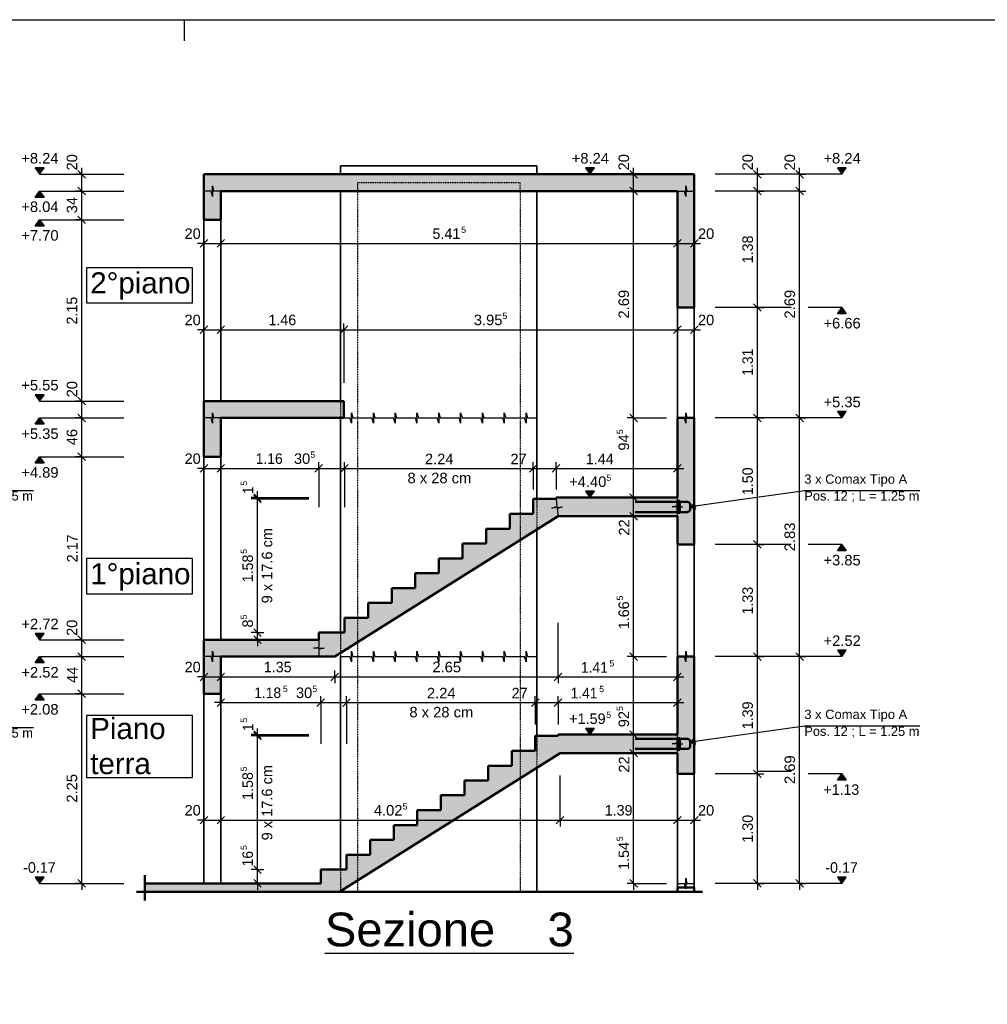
# Model space of a CAD drawing. Header units: centimetres. Extents: x 0 to 47094, y -23396 to 0.
# Tile 6 of 7: x 24093 to 35593, y -11698 to 0. Entities that reach past the tile are written whole.
import ezdxf

# ---------------------------------------------------------------- set-up
doc = ezdxf.new("R2010")
doc.units = ezdxf.units.CM
doc.linetypes.add('AUSGEZOGEN', pattern=[0])
doc.linetypes.add('STRICHLINIE_S4', pattern=[0.0033, 0.0025, -0.0008])
for name, color, linetype, lineweight in [('Beton Ansicht', 117, 'AUSGEZOGEN', 35), ('Beton geschnitten', 117, 'AUSGEZOGEN', 50), ('Beton verdeckt vorne', 117, 'STRICHLINIE_S4', 25), ('Betonierfugen', 7, 'AUSGEZOGEN', 25), ('Einbauteile AE Wand', 5, 'AUSGEZOGEN', 35), ('Standard', 7, 'AUSGEZOGEN', 13), ('Stilflaeche', 7, 'AUSGEZOGEN', 25), ('Text Schnitt', 7, 'AUSGEZOGEN', 25), ('Vermassung Schnitte', 7, 'AUSGEZOGEN', 25)]:
    doc.layers.add(name, color=color, linetype=linetype, lineweight=lineweight)
doc.styles.add('ARIAL', font='arial.ttf')

msp = doc.modelspace()

# ---------------------------------------------------------------- hatches: boundary and pattern name
at = {"layer": 'Stilflaeche', "linetype": 'AUSGEZOGEN', "lineweight": 25, "transparency": 33554687}
for points in [[(30241, -1836), (26283, -1836), (26283, -2377), (26484, -2377), (26484, -2036), (30241, -2036)], [(32110, -2036), (32110, -1836), (30241, -1836), (30241, -2036)], [(31910, -3419), (32110, -3419), (32110, -2036), (31910, -2036)], [(26283, -4731), (27947, -4731), (27947, -4531), (26283, -4531)], [(32110, -4731), (31910, -4731), (31910, -6234), (32110, -6234)], [(32110, -7567), (31910, -7567), (31910, -8960), (32110, -8960)], [(31910, -8494), (30492, -8494), (30492, -8510), (30221, -8510), (30221, -8686), (29941, -8686), (29941, -8863), (29660, -8863), (29660, -9039), (29379, -9039), (29379, -9215), (29099, -9215), (29099, -9392), (28818, -9392), (28818, -9568), (28538, -9568), (28538, -9744), (28257, -9744), (28257, -9921), (27977, -9921), (27977, -10097), (27671, -10097), (27671, -10262), (25582, -10262), (25582, -10363), (27893, -10363), (30515, -8714), (31910, -8714)]]:
    msp.add_hatch(color=91, dxfattribs=at).paths.add_polyline_path(points)
h = msp.add_hatch(color=91, dxfattribs=at)
h.paths.add_polyline_path([(27647, -7281), (27647, -7367), (26283, -7367), (26283, -8008), (26484, -8008), (26484, -7567), (27838, -7567), (30492, -5899), (31910, -5899), (31910, -5678), (30468, -5678), (30468, -5694), (30197, -5694), (30197, -5871), (29917, -5871), (29917, -6047), (29636, -6047), (29636, -6223), (29356, -6223), (29356, -6400), (29075, -6400), (29075, -6576), (28795, -6576), (28795, -6752), (28514, -6752), (28514, -6929), (28233, -6929), (28233, -7105), (27953, -7105), (27953, -7281)])
h.paths.add_polyline_path([(26283, -5192), (26484, -5192), (26484, -4731), (26283, -4731)])
at = {"layer": 'Vermassung Schnitte', "linetype": 'AUSGEZOGEN', "lineweight": 25, "transparency": 33554687}
for color, points in [(7, [(24382, -1760), (24277, -1760), (24329, -1836)]), (7, [(30924, -1760), (30818, -1760), (30871, -1836)]), (7, [(33916, -1760), (33811, -1760), (33863, -1836)]), (7, [(24382, -4456), (24277, -4456), (24329, -4531)]), (7, [(33916, -4656), (33811, -4656), (33863, -4731)]), (7, [(30924, -5603), (30818, -5603), (30871, -5678)]), (5, [(32115, -5746), (32060, -5788), (32124, -5814)]), (7, [(24382, -7291), (24277, -7291), (24329, -7367)]), (7, [(33916, -7492), (33811, -7492), (33863, -7567)]), (7, [(30924, -8419), (30818, -8419), (30871, -8494)]), (5, [(32115, -8541), (32060, -8584), (32124, -8610)]), (7, [(24382, -10187), (24277, -10187), (24329, -10262)]), (7, [(33916, -10187), (33811, -10187), (33863, -10262)])]:
    msp.add_hatch(color=color, dxfattribs=at).paths.add_polyline_path(points)
for points in [[(24382, -2111), (24277, -2111), (24329, -2036)], [(24382, -2452), (24277, -2452), (24329, -2377)], [(33916, -3494), (33811, -3494), (33863, -3419)], [(24382, -4806), (24277, -4806), (24329, -4731)], [(24382, -5267), (24277, -5267), (24329, -5192)], [(33916, -6309), (33811, -6309), (33863, -6234)], [(24382, -7642), (24277, -7642), (24329, -7567)], [(24382, -8083), (24277, -8083), (24329, -8008)], [(33916, -9035), (33811, -9035), (33863, -8960)]]:
    msp.add_hatch(color=7, dxfattribs=at).paths.add_polyline_path(points, flags=16)

# ---------------------------------------------------------------- linework, layer by layer
at = {"layer": 'Beton Ansicht', "color": 7, "linetype": 'AUSGEZOGEN', "lineweight": 35, "transparency": 33554687}
for p, q in [((27907, -1836), (27907, -1735)), ((27907, -1735), (30241, -1735)), ((30241, -1735), (30241, -1836)), ((27907, -2036), (27907, -4531)), ((30241, -2036), (30241, -5694)), ((26283, -2377), (26283, -4531)), ((26484, -2377), (26484, -4531)), ((31910, -4731), (31910, -3419)), ((32110, -4731), (32110, -3419)), ((27907, -4731), (27907, -7281)), ((26283, -5192), (26283, -7367)), ((26484, -5192), (26484, -7367)), ((30241, -6056), (30241, -8510)), ((31910, -7567), (31910, -6234)), ((32110, -6234), (32110, -7567)), ((27907, -7567), (27907, -10097)), ((26283, -8008), (26283, -10262)), ((26484, -8008), (26484, -10262)), ((30241, -8887), (30241, -10363)), ((31910, -8960), (31910, -10312)), ((32110, -8960), (32110, -10312))]:
    msp.add_line(p, q, dxfattribs=at)
at = {"layer": 'Beton geschnitten', "color": 7, "linetype": 'AUSGEZOGEN', "lineweight": 50, "transparency": 33554687}
for p, q in [((30241, -1836), (26283, -1836)), ((26283, -1836), (26283, -2036)), ((32110, -1836), (30241, -1836)), ((32110, -1836), (31910, -1836)), ((32110, -3419), (32110, -1836)), ((32110, -2036), (32110, -1836)), ((26283, -2036), (26283, -2377)), ((26484, -2036), (30041, -2036)), ((26484, -2377), (26484, -2036)), ((30041, -2036), (31910, -2036)), ((31910, -2036), (31910, -3419)), ((26283, -2377), (26484, -2377)), ((31910, -3419), (32110, -3419)), ((26283, -4531), (26283, -4731)), ((27947, -4531), (26283, -4531)), ((27947, -4731), (27947, -4531)), ((26283, -4731), (26283, -5192)), ((26484, -4731), (27947, -4731)), ((26484, -5192), (26484, -4731)), ((31910, -4731), (31910, -5678)), ((32110, -4731), (31910, -4731)), ((32110, -6234), (32110, -4731)), ((26283, -5192), (26484, -5192)), ((30197, -5871), (30197, -5694)), ((30197, -5694), (30468, -5694)), ((30468, -5694), (30468, -5678)), ((30468, -5678), (30492, -5678)), ((31910, -5678), (30492, -5678)), ((30492, -5899), (27838, -7567)), ((29917, -6047), (29917, -5871)), ((29917, -5871), (30197, -5871)), ((30492, -5899), (31910, -5899)), ((31910, -5899), (31910, -6234)), ((29636, -6223), (29636, -6047)), ((29636, -6047), (29917, -6047)), ((29356, -6400), (29356, -6223)), ((29356, -6223), (29636, -6223)), ((31910, -6234), (32110, -6234)), ((29075, -6576), (29075, -6400)), ((29075, -6400), (29356, -6400)), ((28795, -6752), (28795, -6576)), ((28795, -6576), (29075, -6576)), ((28514, -6929), (28514, -6752)), ((28514, -6752), (28795, -6752)), ((28233, -7105), (28233, -6929)), ((28233, -6929), (28514, -6929)), ((27953, -7281), (27953, -7105)), ((27953, -7105), (28233, -7105)), ((26283, -7367), (26283, -7567)), ((26484, -7367), (26283, -7367)), ((27647, -7367), (26484, -7367)), ((27647, -7281), (27953, -7281)), ((27647, -7367), (27647, -7281)), ((26283, -7567), (26283, -8008)), ((26484, -7567), (27647, -7567)), ((26484, -8113), (26484, -7567)), ((27647, -7567), (27838, -7567)), ((31910, -7567), (31910, -8494)), ((32110, -7567), (31910, -7567)), ((32110, -8960), (32110, -7567)), ((26283, -8008), (26484, -8008)), ((30221, -8686), (30221, -8510)), ((30221, -8510), (30492, -8510)), ((30492, -8510), (30492, -8494)), ((30492, -8494), (30515, -8494)), ((31910, -8494), (30515, -8494)), ((30515, -8714), (27893, -10363)), ((29941, -8863), (29941, -8686)), ((29941, -8686), (30221, -8686)), ((30515, -8714), (31910, -8714)), ((31910, -8714), (31910, -8960)), ((29660, -9039), (29660, -8863)), ((29660, -8863), (29941, -8863)), ((31910, -8960), (32110, -8960)), ((29379, -9215), (29379, -9039)), ((29379, -9039), (29660, -9039)), ((29099, -9392), (29099, -9215)), ((29099, -9215), (29379, -9215)), ((28818, -9568), (28818, -9392)), ((28818, -9392), (29099, -9392)), ((28538, -9744), (28538, -9568)), ((28538, -9568), (28818, -9568)), ((28257, -9921), (28257, -9744)), ((28257, -9744), (28538, -9744)), ((27977, -10097), (27977, -9921)), ((27977, -9921), (28257, -9921)), ((25582, -10162), (25582, -10463)), ((27671, -10262), (27671, -10097)), ((27671, -10097), (27977, -10097)), ((26283, -10262), (25582, -10262)), ((26484, -10262), (26283, -10262)), ((27671, -10262), (26484, -10262)), ((25482, -10363), (32210, -10363)), ((32110, -10312), (31910, -10312)), ((31910, -10312), (31910, -10363)), ((32110, -10363), (32110, -10312))]:
    msp.add_line(p, q, dxfattribs=at)
at = {"layer": 'Beton verdeckt vorne', "color": 7, "linetype": 'STRICHLINIE_S4', "lineweight": 25, "transparency": 33554687}
for p, q in [((30041, -1936), (28107, -1936)), ((28107, -1936), (28107, -2036)), ((30041, -2036), (30041, -1936)), ((27907, -2036), (27907, -10363)), ((28107, -2036), (28107, -10363)), ((30041, -2036), (30041, -10363)), ((30241, -2036), (30241, -10363))]:
    msp.add_line(p, q, dxfattribs=at)
at = {"layer": 'Betonierfugen', "color": 7, "linetype": 'AUSGEZOGEN', "lineweight": 25, "transparency": 33554687}
for p, q in [((26383, -2036), (26383, -1973)), ((26383, -1973), (26398, -2036)), ((32010, -2036), (32010, -1973)), ((32010, -1973), (32024, -2036)), ((26369, -2036), (26283, -2036)), ((26283, -2036), (26283, -2036)), ((26383, -2099), (26369, -2036)), ((26383, -2036), (26383, -2099)), ((26484, -2036), (26398, -2036)), ((31910, -2036), (31996, -2036)), ((32010, -2099), (31996, -2036)), ((32010, -2036), (32010, -2099)), ((32024, -2036), (32110, -2036)), ((32110, -2036), (32110, -2036)), ((26383, -4731), (26383, -4669)), ((26383, -4669), (26398, -4731)), ((28036, -4731), (28036, -4669)), ((28036, -4669), (28054, -4731)), ((28296, -4731), (28296, -4669)), ((28296, -4669), (28314, -4731)), ((28555, -4731), (28555, -4669)), ((28555, -4669), (28573, -4731)), ((28814, -4731), (28814, -4669)), ((28814, -4669), (28833, -4731)), ((29074, -4731), (29074, -4669)), ((29074, -4669), (29092, -4731)), ((29333, -4731), (29333, -4669)), ((29333, -4669), (29351, -4731)), ((29593, -4731), (29593, -4669)), ((29593, -4669), (29611, -4731)), ((29852, -4731), (29852, -4669)), ((29852, -4669), (29870, -4731)), ((30111, -4731), (30111, -4669)), ((30111, -4669), (30130, -4731)), ((32010, -4731), (32010, -4669)), ((32010, -4669), (32024, -4731)), ((26369, -4731), (26283, -4731)), ((26283, -4731), (26283, -4731)), ((26383, -4794), (26369, -4731)), ((26383, -4731), (26383, -4794)), ((26484, -4731), (26398, -4731)), ((27907, -4731), (28018, -4731)), ((28036, -4794), (28018, -4731)), ((28036, -4731), (28036, -4794)), ((28054, -4731), (28166, -4731)), ((28166, -4731), (28277, -4731)), ((28296, -4794), (28277, -4731)), ((28296, -4731), (28296, -4794)), ((28314, -4731), (28425, -4731)), ((28425, -4731), (28537, -4731)), ((28555, -4794), (28537, -4731)), ((28555, -4731), (28555, -4794)), ((28573, -4731), (28685, -4731)), ((28685, -4731), (28796, -4731)), ((28814, -4794), (28796, -4731)), ((28814, -4731), (28814, -4794)), ((28833, -4731), (28944, -4731)), ((28944, -4731), (29056, -4731)), ((29074, -4794), (29056, -4731)), ((29074, -4731), (29074, -4794)), ((29092, -4731), (29204, -4731)), ((29204, -4731), (29315, -4731)), ((29333, -4794), (29315, -4731)), ((29333, -4731), (29333, -4794)), ((29351, -4731), (29463, -4731)), ((29463, -4731), (29575, -4731)), ((29593, -4794), (29575, -4731)), ((29593, -4731), (29593, -4794)), ((29611, -4731), (29722, -4731)), ((29722, -4731), (29834, -4731)), ((29852, -4794), (29834, -4731)), ((29852, -4731), (29852, -4794)), ((29870, -4731), (29982, -4731)), ((29982, -4731), (30093, -4731)), ((30111, -4794), (30093, -4731)), ((30111, -4731), (30111, -4794)), ((30130, -4731), (30241, -4731)), ((30241, -4731), (30241, -4731)), ((31910, -4731), (31996, -4731)), ((32010, -4794), (31996, -4731)), ((32010, -4731), (32010, -4794)), ((32024, -4731), (32110, -4731)), ((32110, -4731), (32110, -4731)), ((30468, -5694), (30478, -5782)), ((31910, -5773), (31910, -5678)), ((31910, -5678), (31910, -5678)), ((30418, -5804), (30478, -5782)), ((30480, -5796), (30418, -5804)), ((30480, -5796), (30542, -5789)), ((30542, -5789), (30481, -5811)), ((30481, -5811), (30492, -5899)), ((31847, -5788), (31910, -5773)), ((31910, -5788), (31847, -5788)), ((31910, -5788), (31972, -5788)), ((31972, -5788), (31910, -5804)), ((31910, -5899), (31910, -5804)), ((27647, -7367), (27647, -7453)), ((27585, -7467), (27647, -7453)), ((27647, -7467), (27585, -7467)), ((27647, -7467), (27710, -7467)), ((27710, -7467), (27647, -7481)), ((27647, -7481), (27647, -7567)), ((26369, -7567), (26283, -7567)), ((26283, -7567), (26283, -7567)), ((26383, -7630), (26369, -7567)), ((26383, -7567), (26383, -7504)), ((26383, -7504), (26398, -7567)), ((26383, -7567), (26383, -7630)), ((26484, -7567), (26398, -7567)), ((27647, -7567), (27647, -7567)), ((27907, -7567), (28018, -7567)), ((28036, -7630), (28018, -7567)), ((28036, -7567), (28036, -7504)), ((28036, -7504), (28054, -7567)), ((28036, -7567), (28036, -7630)), ((28054, -7567), (28166, -7567)), ((28166, -7567), (28277, -7567)), ((28296, -7630), (28277, -7567)), ((28296, -7567), (28296, -7504)), ((28296, -7504), (28314, -7567)), ((28296, -7567), (28296, -7630)), ((28314, -7567), (28425, -7567)), ((28425, -7567), (28537, -7567)), ((28555, -7630), (28537, -7567)), ((28555, -7567), (28555, -7504)), ((28555, -7504), (28573, -7567)), ((28555, -7567), (28555, -7630)), ((28573, -7567), (28685, -7567)), ((28685, -7567), (28796, -7567)), ((28814, -7630), (28796, -7567)), ((28814, -7567), (28814, -7504)), ((28814, -7504), (28833, -7567)), ((28814, -7567), (28814, -7630)), ((28833, -7567), (28944, -7567)), ((28944, -7567), (29056, -7567)), ((29074, -7630), (29056, -7567)), ((29074, -7567), (29074, -7504)), ((29074, -7504), (29092, -7567)), ((29074, -7567), (29074, -7630)), ((29092, -7567), (29204, -7567)), ((29204, -7567), (29315, -7567)), ((29333, -7630), (29315, -7567)), ((29333, -7567), (29333, -7504)), ((29333, -7504), (29351, -7567)), ((29333, -7567), (29333, -7630)), ((29351, -7567), (29463, -7567)), ((29463, -7567), (29575, -7567)), ((29593, -7630), (29575, -7567)), ((29593, -7567), (29593, -7504)), ((29593, -7504), (29611, -7567)), ((29593, -7567), (29593, -7630)), ((29611, -7567), (29722, -7567)), ((29722, -7567), (29834, -7567)), ((29852, -7630), (29834, -7567)), ((29852, -7567), (29852, -7504)), ((29852, -7504), (29870, -7567)), ((29852, -7567), (29852, -7630)), ((29870, -7567), (29982, -7567)), ((29982, -7567), (30093, -7567)), ((30111, -7630), (30093, -7567)), ((30111, -7567), (30111, -7504)), ((30111, -7504), (30130, -7567)), ((30111, -7567), (30111, -7630)), ((30130, -7567), (30241, -7567)), ((30241, -7567), (30241, -7567)), ((31996, -7567), (31910, -7567)), ((31910, -7567), (31910, -7567)), ((32010, -7630), (31996, -7567)), ((32010, -7567), (32010, -7504)), ((32010, -7504), (32024, -7567)), ((32010, -7567), (32010, -7630)), ((32110, -7567), (32024, -7567)), ((31910, -8589), (31910, -8494)), ((31910, -8494), (31910, -8494)), ((31847, -8604), (31910, -8589)), ((31910, -8604), (31847, -8604)), ((31910, -8604), (31972, -8604)), ((31972, -8604), (31910, -8619)), ((31910, -8714), (31910, -8619)), ((31910, -10262), (31996, -10262)), ((32010, -10325), (31996, -10262)), ((32010, -10262), (32010, -10200)), ((32010, -10200), (32024, -10262)), ((32010, -10262), (32010, -10325)), ((32024, -10262), (32110, -10262)), ((32110, -10262), (32110, -10262))]:
    msp.add_line(p, q, dxfattribs=at)
at = {"layer": 'Einbauteile AE Wand', "color": 5, "linetype": 'AUSGEZOGEN', "lineweight": 50, "transparency": 33554687}
for p, q in [((31940, -5728), (31409, -5728)), ((31910, -5718), (31940, -5718)), ((31910, -5718), (31910, -5859)), ((31940, -5718), (31940, -5859)), ((31940, -5728), (32030, -5728)), ((31940, -5849), (31409, -5849)), ((31940, -5849), (32030, -5849)), ((32060, -5758), (32060, -5818)), ((31910, -5859), (31940, -5859)), ((31910, -8534), (31940, -8534)), ((31910, -8534), (31910, -8674)), ((31940, -8534), (31940, -8674)), ((31940, -8544), (31409, -8544)), ((31940, -8544), (32030, -8544)), ((32060, -8574), (32060, -8634)), ((31940, -8664), (31409, -8664)), ((31910, -8674), (31940, -8674)), ((31940, -8664), (32030, -8664))]:
    msp.add_line(p, q, dxfattribs=at)
for centre, start, end in [((32030, -5758), 0, 90), ((32030, -5818), 270, 0), ((32030, -8574), 0, 90), ((32030, -8634), 270, 0)]:
    msp.add_arc(centre, 30.1, start, end, dxfattribs=at)
at = {"layer": 'Standard', "color": 7, "linetype": 'AUSGEZOGEN', "lineweight": 25, "transparency": 33554687}
msp.add_line((26052, -250), (26052, 0), dxfattribs=at)
msp.add_lwpolyline([(47094, -23396), (0, -23396), (0, 0), (47094, 0), (47094, -23396)], close=True, dxfattribs=at)
at = {"layer": 'Vermassung Schnitte', "color": 7, "linetype": 'AUSGEZOGEN', "lineweight": 25, "transparency": 33554687}
for p, q in [((24382, -1760), (24277, -1760)), ((24277, -1760), (24329, -1836)), ((24329, -1836), (24382, -1760)), ((24329, -1836), (24329, -1836)), ((24329, -1836), (24329, -1836)), ((24329, -1836), (24830, -1836)), ((24329, -1836), (24329, -1836)), ((24329, -1836), (24329, -1836)), ((24830, -1836), (24755, -1836)), ((24875, -1881), (24785, -1790)), ((24830, -1836), (24830, -1760)), ((24830, -1836), (24906, -1836)), ((24830, -1836), (25331, -1836)), ((24830, -2036), (24830, -1836)), ((30924, -1760), (30818, -1760)), ((30818, -1760), (30871, -1836)), ((30871, -1836), (30924, -1760)), ((30871, -1836), (30871, -1836)), ((30871, -1836), (30871, -1836)), ((30871, -1836), (31372, -1836)), ((30871, -1836), (30871, -1836)), ((30871, -1836), (30871, -1836)), ((31389, -1836), (31314, -1836)), ((31434, -1881), (31344, -1790)), ((31389, -1836), (31389, -1760)), ((31389, -1836), (31464, -1836)), ((31389, -2036), (31389, -1836)), ((32861, -1836), (32786, -1836)), ((32906, -1881), (32816, -1790)), ((32861, -1836), (32861, -1760)), ((32861, -1836), (32937, -1836)), ((32861, -2036), (32861, -1836)), ((33362, -1836), (33287, -1836)), ((33407, -1881), (33317, -1790)), ((33362, -1836), (33362, -1760)), ((33362, -1836), (33438, -1836)), ((33362, -2036), (33362, -1836)), ((33916, -1760), (33811, -1760)), ((33811, -1760), (33863, -1836)), ((33863, -1836), (33916, -1760)), ((33863, -1836), (33863, -1836)), ((33863, -1836), (33863, -1836)), ((33863, -1836), (33863, -1836)), ((33863, -1836), (33863, -1836)), ((24277, -2111), (24329, -2036)), ((24329, -2036), (24382, -2111)), ((24329, -2036), (24329, -2036)), ((24329, -2036), (24329, -2036)), ((24329, -2036), (24830, -2036)), ((24329, -2036), (24329, -2036)), ((24329, -2036), (24329, -2036)), ((24830, -2036), (24755, -2036)), ((24875, -2081), (24785, -1991)), ((24830, -2036), (24906, -2036)), ((24830, -2036), (25331, -2036)), ((24830, -2377), (24830, -2036)), ((31389, -2036), (31314, -2036)), ((31434, -2081), (31344, -1991)), ((31389, -2036), (31464, -2036)), ((31389, -4731), (31389, -2036)), ((32861, -2036), (32786, -2036)), ((32906, -2081), (32816, -1991)), ((32861, -2036), (32937, -2036)), ((32861, -3419), (32861, -2036)), ((33362, -2036), (33287, -2036)), ((33407, -2081), (33317, -1991)), ((33362, -2036), (33438, -2036)), ((33362, -4731), (33362, -2036)), ((24382, -2111), (24277, -2111)), ((24875, -2422), (24785, -2332)), ((24277, -2452), (24329, -2377)), ((24382, -2452), (24277, -2452)), ((24329, -2377), (24382, -2452)), ((24329, -2377), (24329, -2377)), ((24329, -2377), (24329, -2377)), ((24329, -2377), (24830, -2377)), ((24329, -2377), (24329, -2377)), ((24329, -2377), (24329, -2377)), ((24830, -2377), (24755, -2377)), ((24830, -2377), (24906, -2377)), ((24830, -2377), (25331, -2377)), ((24830, -4531), (24830, -2377)), ((26283, -2658), (26208, -2658)), ((26238, -2703), (26328, -2613)), ((26283, -2658), (26283, -2583)), ((26283, -2658), (26283, -2733)), ((26283, -2658), (26283, -2658)), ((26283, -2658), (26484, -2658)), ((26439, -2703), (26529, -2613)), ((26484, -2658), (26484, -2583)), ((26484, -2658), (26484, -2733)), ((26484, -2658), (26484, -2658)), ((26484, -2658), (31910, -2658)), ((31864, -2703), (31955, -2613)), ((31910, -2658), (31910, -2583)), ((31910, -2658), (31910, -2733)), ((31910, -2658), (31910, -2658)), ((31910, -2658), (32110, -2658)), ((32065, -2703), (32155, -2613)), ((32110, -2658), (32110, -2583)), ((32110, -2658), (32110, -2733)), ((32110, -2658), (32110, -2658)), ((32110, -2658), (32185, -2658)), ((32906, -3464), (32816, -3374)), ((32861, -3419), (32786, -3419)), ((33262, -3419), (32861, -3419)), ((32861, -3419), (32937, -3419)), ((32861, -4731), (32861, -3419)), ((33811, -3494), (33863, -3419)), ((33916, -3494), (33811, -3494)), ((33863, -3419), (33916, -3494)), ((33863, -3419), (33863, -3419)), ((33863, -3419), (33863, -3419)), ((33863, -3419), (33863, -3419)), ((33863, -3419), (33863, -3419)), ((26283, -3683), (26283, -3608)), ((26484, -3683), (26484, -3608)), ((27947, -3683), (27947, -3608)), ((31910, -3683), (31910, -3608)), ((32110, -3683), (32110, -3608)), ((26283, -3683), (26208, -3683)), ((26238, -3728), (26328, -3638)), ((26283, -3683), (26283, -3759)), ((26283, -3683), (26283, -3683)), ((26283, -3683), (26484, -3683)), ((26439, -3728), (26529, -3638)), ((26484, -3683), (26484, -3759)), ((26484, -3683), (26484, -3683)), ((26484, -3683), (27947, -3683)), ((27902, -3728), (27992, -3638)), ((27947, -3683), (27947, -3759)), ((27947, -3683), (27947, -4315)), ((27947, -3683), (31910, -3683)), ((31864, -3728), (31955, -3638)), ((31910, -3683), (31910, -3759)), ((31910, -3683), (31910, -3683)), ((31910, -3683), (32110, -3683)), ((32065, -3728), (32155, -3638)), ((32110, -3683), (32110, -3759)), ((32110, -3683), (32110, -3683)), ((32110, -3683), (32185, -3683)), ((24382, -4456), (24277, -4456)), ((24277, -4456), (24329, -4531)), ((24329, -4531), (24382, -4456)), ((24329, -4531), (24329, -4531)), ((24329, -4531), (24329, -4531)), ((24329, -4531), (24830, -4531)), ((24329, -4531), (24329, -4531)), ((24329, -4531), (24329, -4531)), ((24830, -4531), (24755, -4531)), ((24875, -4576), (24785, -4486)), ((24830, -4531), (24906, -4531)), ((24830, -4531), (25331, -4531)), ((24830, -4731), (24830, -4531)), ((33916, -4656), (33811, -4656)), ((33811, -4656), (33863, -4731)), ((33863, -4731), (33916, -4656)), ((24277, -4806), (24329, -4731)), ((24329, -4731), (24382, -4806)), ((24329, -4731), (24329, -4731)), ((24329, -4731), (24329, -4731)), ((24329, -4731), (24830, -4731)), ((24329, -4731), (24329, -4731)), ((24329, -4731), (24329, -4731)), ((24830, -4731), (24755, -4731)), ((24875, -4776), (24785, -4686)), ((24830, -4731), (24906, -4731)), ((24830, -4731), (25331, -4731)), ((24830, -5192), (24830, -4731)), ((31389, -4731), (31314, -4731)), ((31434, -4776), (31344, -4686)), ((31389, -4731), (31464, -4731)), ((31389, -4731), (31780, -4731)), ((31389, -5678), (31389, -4731)), ((32861, -4731), (32786, -4731)), ((32906, -4776), (32816, -4686)), ((33262, -4731), (32861, -4731)), ((32861, -4731), (32937, -4731)), ((32861, -6234), (32861, -4731)), ((33362, -4731), (33287, -4731)), ((33407, -4776), (33317, -4686)), ((33362, -4731), (33438, -4731)), ((33362, -7567), (33362, -4731)), ((33863, -4731), (33863, -4731)), ((33863, -4731), (33863, -4731)), ((33863, -4731), (33863, -4731)), ((33863, -4731), (33863, -4731)), ((24382, -4806), (24277, -4806)), ((24875, -5237), (24785, -5147)), ((24277, -5267), (24329, -5192)), ((24329, -5192), (24382, -5267)), ((24329, -5192), (24329, -5192)), ((24329, -5192), (24329, -5192)), ((24329, -5192), (24830, -5192)), ((24329, -5192), (24329, -5192)), ((24329, -5192), (24329, -5192)), ((24830, -5192), (24755, -5192)), ((24830, -5192), (24906, -5192)), ((24830, -5192), (25331, -5192)), ((24830, -7367), (24830, -5192)), ((26283, -5331), (26283, -5256)), ((26484, -5331), (26484, -5256)), ((27647, -5331), (27647, -5256)), ((27953, -5331), (27953, -5256)), ((30197, -5331), (30197, -5256)), ((30468, -5331), (30468, -5256)), ((31910, -5331), (31910, -5256)), ((24382, -5267), (24277, -5267)), ((26283, -5331), (26208, -5331)), ((26238, -5376), (26328, -5286)), ((26283, -5331), (26283, -5407)), ((26283, -5331), (26283, -5331)), ((26283, -5331), (26484, -5331)), ((26439, -5376), (26529, -5286)), ((26484, -5331), (26484, -5407)), ((26484, -5331), (26484, -5331)), ((27602, -5376), (27692, -5286)), ((27647, -5331), (27647, -5407)), ((27647, -5331), (27953, -5331)), ((27908, -5376), (27998, -5286)), ((27953, -5331), (27953, -5407)), ((27953, -5331), (30197, -5331)), ((30152, -5376), (30242, -5286)), ((30197, -5331), (30197, -5407)), ((30197, -5331), (30197, -5582)), ((30197, -5331), (30468, -5331)), ((30423, -5376), (30513, -5286)), ((30468, -5331), (30468, -5407)), ((30468, -5331), (30468, -5582)), ((30468, -5331), (31910, -5331)), ((31864, -5376), (31955, -5286)), ((31910, -5331), (31910, -5407)), ((31910, -5331), (31910, -5331)), ((31910, -5331), (31985, -5331)), ((26919, -5678), (26919, -5603)), ((30924, -5603), (30818, -5603)), ((30818, -5603), (30871, -5678)), ((30871, -5678), (30924, -5603)), ((26919, -5678), (26844, -5678)), ((26919, -5694), (26844, -5694)), ((26964, -5723), (26874, -5633)), ((26964, -5739), (26874, -5649)), ((26919, -5678), (26994, -5678)), ((26919, -5678), (27530, -5678)), ((26919, -5694), (26919, -5678)), ((26919, -5694), (26994, -5694)), ((26919, -5694), (27530, -5694)), ((30871, -5678), (30871, -5678)), ((30871, -5678), (30871, -5678)), ((30871, -5678), (31372, -5678)), ((30871, -5678), (30871, -5678)), ((30871, -5678), (30871, -5678)), ((31389, -5678), (31314, -5678)), ((31434, -5723), (31344, -5633)), ((31389, -5678), (31464, -5678)), ((31389, -5678), (31780, -5678)), ((31389, -5899), (31389, -5678)), ((31389, -5899), (31314, -5899)), ((31434, -5944), (31344, -5854)), ((31389, -5899), (31464, -5899)), ((31389, -5899), (31780, -5899)), ((31389, -7567), (31389, -5899)), ((32906, -6279), (32816, -6189)), ((32861, -6234), (32786, -6234)), ((33262, -6234), (32861, -6234)), ((32861, -6234), (32937, -6234)), ((32861, -7567), (32861, -6234)), ((33811, -6309), (33863, -6234)), ((33916, -6309), (33811, -6309)), ((33863, -6234), (33916, -6309)), ((33863, -6234), (33863, -6234)), ((33863, -6234), (33863, -6234)), ((33863, -6234), (33863, -6234)), ((33863, -6234), (33863, -6234)), ((26964, -7326), (26874, -7236)), ((24382, -7291), (24277, -7291)), ((24277, -7291), (24329, -7367)), ((24329, -7367), (24382, -7291)), ((24329, -7367), (24329, -7367)), ((24329, -7367), (24329, -7367)), ((24329, -7367), (24830, -7367)), ((24329, -7367), (24329, -7367)), ((24329, -7367), (24329, -7367)), ((24830, -7367), (24755, -7367)), ((24875, -7412), (24785, -7321)), ((24830, -7367), (24906, -7367)), ((24830, -7367), (25331, -7367)), ((24830, -7567), (24830, -7367)), ((26919, -7281), (26844, -7281)), ((26919, -7367), (26844, -7367)), ((26964, -7412), (26874, -7321)), ((26919, -7281), (26994, -7281)), ((26919, -7281), (26919, -7281)), ((26919, -7367), (26919, -7281)), ((26919, -7367), (26994, -7367)), ((26919, -7367), (26919, -7367)), ((26919, -7367), (26919, -7442)), ((24277, -7642), (24329, -7567)), ((24329, -7567), (24382, -7642)), ((24329, -7567), (24329, -7567)), ((24329, -7567), (24329, -7567)), ((24329, -7567), (24830, -7567)), ((24329, -7567), (24329, -7567)), ((24329, -7567), (24329, -7567)), ((24830, -7567), (24755, -7567)), ((24875, -7612), (24785, -7522)), ((24830, -7567), (24906, -7567)), ((24830, -7567), (25331, -7567)), ((24830, -8008), (24830, -7567)), ((31389, -7567), (31314, -7567)), ((31434, -7612), (31344, -7522)), ((31389, -7567), (31464, -7567)), ((31389, -7567), (31780, -7567)), ((31389, -8494), (31389, -7567)), ((32861, -7567), (32786, -7567)), ((32906, -7612), (32816, -7522)), ((32861, -7567), (32937, -7567)), ((32861, -8960), (32861, -7567)), ((33262, -7567), (32861, -7567)), ((33362, -7567), (33287, -7567)), ((33407, -7612), (33317, -7522)), ((33362, -7567), (33438, -7567)), ((33362, -10262), (33362, -7567)), ((33916, -7492), (33811, -7492)), ((33811, -7492), (33863, -7567)), ((33863, -7567), (33916, -7492)), ((33863, -7567), (33863, -7567)), ((33863, -7567), (33863, -7567)), ((33863, -7567), (33863, -7567)), ((33863, -7567), (33863, -7567)), ((24382, -7642), (24277, -7642)), ((26283, -7808), (26208, -7808)), ((26238, -7853), (26328, -7763)), ((26283, -7808), (26283, -7733)), ((26283, -7808), (26283, -7883)), ((26283, -7808), (26283, -7808)), ((26283, -7808), (26484, -7808)), ((26439, -7853), (26529, -7763)), ((26484, -7808), (26484, -7733)), ((26484, -7808), (26484, -7883)), ((26484, -7808), (26484, -7808)), ((26484, -7808), (27838, -7808)), ((27792, -7853), (27883, -7763)), ((27838, -7808), (27838, -7733)), ((27838, -7808), (27838, -7883)), ((27838, -7808), (27838, -7808)), ((27838, -7808), (30492, -7808)), ((30447, -7853), (30537, -7763)), ((30492, -7808), (30492, -7733)), ((30492, -7808), (30492, -7883)), ((30492, -7808), (31910, -7808)), ((31864, -7853), (31955, -7763)), ((31910, -7808), (31910, -7733)), ((31910, -7808), (31910, -7883)), ((31910, -7808), (31910, -7808)), ((31910, -7808), (31985, -7808)), ((24277, -8083), (24329, -8008)), ((24329, -8008), (24382, -8083)), ((24329, -8008), (24329, -8008)), ((24329, -8008), (24329, -8008)), ((24329, -8008), (24830, -8008)), ((24329, -8008), (24329, -8008)), ((24329, -8008), (24329, -8008)), ((24830, -8008), (24755, -8008)), ((24875, -8053), (24785, -7963)), ((24830, -8008), (24906, -8008)), ((24830, -8008), (25331, -8008)), ((24830, -10262), (24830, -8008)), ((26439, -8158), (26529, -8068)), ((26484, -8113), (26484, -8038)), ((27626, -8158), (27716, -8068)), ((27671, -8113), (27671, -8038)), ((27932, -8158), (28022, -8068)), ((27977, -8113), (27977, -8038)), ((30176, -8158), (30266, -8068)), ((30221, -8113), (30221, -8038)), ((30447, -8158), (30537, -8068)), ((30492, -8113), (30492, -8038)), ((31864, -8158), (31955, -8068)), ((31910, -8113), (31910, -8038)), ((24382, -8083), (24277, -8083)), ((26484, -8113), (26409, -8113)), ((26484, -8113), (26484, -8188)), ((26484, -8113), (26484, -8113)), ((27671, -8113), (27671, -8188)), ((27671, -8113), (27977, -8113)), ((27977, -8113), (27977, -8188)), ((27977, -8113), (30221, -8113)), ((30221, -8113), (30221, -8188)), ((30221, -8113), (30221, -8374)), ((30221, -8113), (30492, -8113)), ((30492, -8113), (30492, -8188)), ((30492, -8113), (30492, -8374)), ((30492, -8113), (31910, -8113)), ((31910, -8113), (31910, -8188)), ((31910, -8113), (31910, -8113)), ((31910, -8113), (31985, -8113)), ((26919, -8494), (26919, -8419)), ((30924, -8419), (30818, -8419)), ((30818, -8419), (30871, -8494)), ((30871, -8494), (30924, -8419)), ((26919, -8494), (26844, -8494)), ((26919, -8510), (26844, -8510)), ((26964, -8539), (26874, -8449)), ((26964, -8555), (26874, -8465)), ((26919, -8494), (26994, -8494)), ((26919, -8494), (27530, -8494)), ((26919, -8510), (26919, -8494)), ((26919, -8510), (26994, -8510)), ((26919, -8510), (27530, -8510)), ((30871, -8494), (30871, -8494)), ((30871, -8494), (30871, -8494)), ((30871, -8494), (31372, -8494)), ((30871, -8494), (30871, -8494)), ((30871, -8494), (30871, -8494)), ((31389, -8494), (31314, -8494)), ((31434, -8539), (31344, -8449)), ((31389, -8494), (31464, -8494)), ((31389, -8494), (31780, -8494)), ((31389, -8714), (31389, -8494)), ((31389, -8714), (31314, -8714)), ((31434, -8759), (31344, -8669)), ((31389, -8714), (31464, -8714)), ((31389, -8714), (31780, -8714)), ((31389, -10262), (31389, -8714)), ((32861, -8960), (32786, -8960)), ((32906, -9005), (32816, -8915)), ((33262, -8930), (32861, -8930)), ((32861, -8960), (32937, -8960)), ((32861, -10262), (32861, -8960)), ((33811, -9035), (33863, -8960)), ((33863, -8960), (33916, -9035)), ((33863, -8960), (33863, -8960)), ((33863, -8960), (33863, -8960)), ((33863, -8960), (33863, -8960)), ((33863, -8960), (33863, -8960)), ((33916, -9035), (33811, -9035)), ((26238, -9555), (26328, -9465)), ((26283, -9510), (26283, -9434)), ((26439, -9555), (26529, -9465)), ((26484, -9510), (26484, -9434)), ((30470, -9555), (30561, -9465)), ((30515, -9510), (30515, -9434)), ((31864, -9555), (31955, -9465)), ((31910, -9510), (31910, -9434)), ((32065, -9555), (32155, -9465)), ((32110, -9510), (32110, -9434)), ((26283, -9510), (26208, -9510)), ((26283, -9510), (26283, -9585)), ((26283, -9510), (26283, -9510)), ((26283, -9510), (26484, -9510)), ((26484, -9510), (26484, -9585)), ((26484, -9510), (26484, -9510)), ((26484, -9510), (30515, -9510)), ((30515, -9510), (30515, -9585)), ((30515, -9510), (31910, -9510)), ((31910, -9510), (31910, -9585)), ((31910, -9510), (31910, -9510)), ((31910, -9510), (32110, -9510)), ((32110, -9510), (32110, -9585)), ((32110, -9510), (32110, -9510)), ((32110, -9510), (32185, -9510)), ((26964, -10142), (26874, -10052)), ((26919, -10097), (26844, -10097)), ((26919, -10097), (26994, -10097)), ((26919, -10097), (26919, -10097)), ((26919, -10262), (26919, -10097)), ((24382, -10187), (24277, -10187)), ((24277, -10187), (24329, -10262)), ((24329, -10262), (24382, -10187)), ((24329, -10262), (24329, -10262)), ((24329, -10262), (24329, -10262)), ((24329, -10262), (24830, -10262)), ((24329, -10262), (24329, -10262)), ((24329, -10262), (24329, -10262)), ((24830, -10262), (24755, -10262)), ((24875, -10307), (24785, -10217)), ((24830, -10262), (24906, -10262)), ((24830, -10262), (25331, -10262)), ((24830, -10262), (24830, -10338)), ((26919, -10262), (26844, -10262)), ((26964, -10307), (26874, -10217)), ((26919, -10262), (26994, -10262)), ((26919, -10262), (26919, -10262)), ((26919, -10262), (26919, -10338)), ((31389, -10262), (31314, -10262)), ((31434, -10307), (31344, -10217)), ((31389, -10262), (31464, -10262)), ((31389, -10262), (31780, -10262)), ((31389, -10262), (31389, -10338)), ((32861, -10262), (32360, -10262)), ((32861, -10262), (32786, -10262)), ((32906, -10307), (32816, -10217)), ((33362, -10262), (32861, -10262)), ((32861, -10262), (32937, -10262)), ((32861, -10262), (32861, -10338)), ((33362, -10262), (33287, -10262)), ((33407, -10307), (33317, -10217)), ((33362, -10262), (33438, -10262)), ((33362, -10262), (33362, -10338)), ((33863, -10262), (33362, -10262)), ((33916, -10187), (33811, -10187)), ((33811, -10187), (33863, -10262)), ((33863, -10262), (33916, -10187)), ((33863, -10262), (33863, -10262)), ((33863, -10262), (33863, -10262)), ((33863, -10262), (33863, -10262)), ((33863, -10262), (33863, -10262))]:
    msp.add_line(p, q, dxfattribs=at)
at = {"layer": 'Vermassung Schnitte', "color": 5, "linetype": 'AUSGEZOGEN', "lineweight": 25, "transparency": 33554687}
for p, q in [((24257, -5597), (22884, -5597)), ((33420, -5597), (32060, -5788)), ((34793, -5597), (33420, -5597)), ((32115, -5746), (32060, -5788)), ((32060, -5788), (32060, -5788)), ((32060, -5788), (32060, -5788)), ((32060, -5788), (32060, -5788)), ((32060, -5788), (32124, -5814)), ((32124, -5814), (32115, -5746)), ((32119, -5780), (32134, -5778)), ((24257, -8412), (22884, -8412)), ((33420, -8392), (32060, -8584)), ((34793, -8392), (33420, -8392)), ((32115, -8541), (32060, -8584)), ((32060, -8584), (32060, -8584)), ((32060, -8584), (32060, -8584)), ((32060, -8584), (32060, -8584)), ((32060, -8584), (32124, -8610)), ((32124, -8610), (32115, -8541)), ((32119, -8576), (32134, -8574))]:
    msp.add_line(p, q, dxfattribs=at)
at = {"layer": 'Vermassung Schnitte', "color": 7, "linetype": 'AUSGEZOGEN', "lineweight": 25, "transparency": 33554687}
for points in [[(31389, -1836), (31358, -1836), (31358, -1836), (30367, -1836)], [(32861, -1836), (32830, -1836), (32830, -1836), (32360, -1836)], [(33362, -1836), (33331, -1836), (33331, -1836), (32861, -1836)], [(33863, -1836), (33628, -1836), (33628, -1836), (33362, -1836)], [(31389, -2036), (31358, -2036), (31358, -2036), (30367, -2036)], [(32861, -2036), (32830, -2036), (32830, -2036), (32360, -2036)], [(33362, -2036), (33331, -2036), (33331, -2036), (32861, -2036)], [(24886, -3364), (26148, -3364), (26148, -2947), (24886, -2947), (24886, -3364)], [(32861, -3419), (32830, -3419), (32830, -3419), (32830, -3419), (32830, -3419), (32360, -3419)], [(33863, -3419), (33632, -3419), (33632, -3419), (33463, -3419)], [(32861, -4731), (32830, -4731), (32830, -4731), (32830, -4731), (32830, -4731), (32830, -4731), (32830, -4731), (32360, -4731)], [(33362, -4731), (33331, -4731), (33331, -4731), (33331, -4731), (33331, -4731), (32861, -4731)], [(33863, -4731), (33635, -4731), (33635, -4731), (33631, -4731), (33631, -4731), (33627, -4731), (33627, -4731), (33362, -4731)], [(26484, -5331), (26494, -5331), (26494, -5331), (27647, -5331)], [(27647, -5331), (27647, -5440), (27647, -5440), (27647, -5792)], [(27953, -5331), (27953, -5467), (27953, -5467), (27953, -5792)], [(26919, -7281), (26919, -7207), (26919, -7207), (26919, -5694)], [(32861, -6234), (32830, -6234), (32830, -6234), (32830, -6234), (32830, -6234), (32830, -6234), (32830, -6234), (32830, -6234), (32830, -6234), (32360, -6234)], [(33863, -6234), (33639, -6234), (33639, -6234), (33636, -6234), (33636, -6234), (33633, -6234), (33633, -6234), (33463, -6234)], [(24886, -6821), (26148, -6821), (26148, -6403), (24886, -6403), (24886, -6821)], [(30492, -7808), (30492, -7769), (30492, -7769), (30492, -7166)], [(32861, -7567), (32830, -7567), (32830, -7567), (32830, -7567), (32830, -7567), (32830, -7567), (32830, -7567), (32830, -7567), (32830, -7567), (32830, -7567), (32830, -7567), (32360, -7567)], [(33362, -7567), (33331, -7567), (33331, -7567), (33331, -7567), (33331, -7567), (33331, -7567), (33331, -7567), (32861, -7567)], [(33863, -7567), (33643, -7567), (33643, -7567), (33640, -7567), (33640, -7567), (33639, -7567), (33639, -7567), (33633, -7567), (33633, -7567), (33629, -7567), (33629, -7567), (33362, -7567)], [(26484, -8113), (27205, -8113), (27205, -8113), (27671, -8113)], [(27671, -8113), (27671, -8178), (27671, -8178), (27671, -8604)], [(27977, -8113), (27977, -8218), (27977, -8218), (27977, -8604)], [(24886, -9004), (26148, -9004), (26148, -8267), (24886, -8267), (24886, -9004)], [(26919, -10097), (26919, -10040), (26919, -10040), (26919, -8510)], [(30515, -9510), (30515, -9478), (30515, -9478), (30515, -9478), (30515, -9478), (30515, -8979)], [(32861, -8960), (32830, -8960), (32830, -8960), (32830, -8960), (32830, -8960), (32830, -8960), (32830, -8960), (32830, -8960), (32830, -8960), (32830, -8960), (32830, -8960), (32830, -8960), (32830, -8960), (32360, -8960)], [(33863, -8960), (33646, -8960), (33646, -8960), (33645, -8960), (33645, -8960), (33644, -8960), (33644, -8960), (33642, -8960), (33642, -8960), (33640, -8960), (33640, -8960), (33463, -8960)]]:
    msp.add_lwpolyline(points, dxfattribs=at)

# ---------------------------------------------------------------- texts
at = {"layer": 'Text Schnitt', "color": 7, "linetype": 'AUSGEZOGEN', "lineweight": 25, "transparency": 33554687, "insert": (27721, -11015), "char_height": 400.8, "width": 3647.04, "attachment_point": 7, "style": 'ARIAL'}
msp.add_mtext('{\\LSezione    3}', dxfattribs=at)
at = {"layer": 'Vermassung Schnitte', "color": 7, "linetype": 'AUSGEZOGEN', "lineweight": 25, "transparency": 33554687, "attachment_point": 7, "style": 'ARIAL'}
for s, insert, char_height, width in [('\\W1.00;+8.24', (24112, -1710), 125.25, 504.98), ('\\W1.00;+8.24', (30654, -1710), 125.25, 504.98), ('\\W1.00;+8.24', (33646, -1710), 125.25, 504.98), ('\\W1.00;+8.04', (24112, -2286), 125.25, 504.98), ('\\W1.00;+7.70', (24112, -2627), 125.25, 504.98), ('\\W0.99;20', (26052, -2606), 125.2, 256.64), ('\\W0.97;5.41', (28999, -2606), 125.25, 401.05), ('\\W0.98;5', (29340, -2533), 75.1, 95.26), ('\\W0.99;20', (32155, -2606), 125.2, 256.64), ('2°piano', (24932, -3327), 250.5, 961.05), ('\\W0.99;20', (26052, -3631), 125.2, 256.64), ('\\W0.97;1.46', (27049, -3631), 125.25, 401.04), ('\\W1.00;3.95', (29490, -3631), 125.25, 402.75), ('\\W0.98;5', (29831, -3558), 75.1, 95.25), ('\\W0.99;20', (32155, -3631), 125.2, 256.64), ('\\W1.00;+6.66', (33646, -3670), 125.25, 504.98), ('\\W1.00;+5.55', (24112, -4406), 125.25, 504.98), ('\\W1.00;+5.35', (33646, -4606), 125.25, 504.98), ('\\W1.00;+5.35', (24112, -4982), 125.25, 504.98), ('\\W0.98;5', (27548, -5206), 75.1, 95.25), ('\\W0.99;20', (26052, -5279), 125.2, 256.64), ('\\W0.94;1.16', (26899, -5279), 125.25, 399.43), ('\\W0.99;30', (27353, -5279), 125.2, 256.64), ('\\W1.00;2.24', (28909, -5281), 125.25, 402.76), ('\\W0.99;27', (29926, -5281), 125.2, 256.64), ('\\W0.97;1.44', (30822, -5281), 125.25, 401.04), ('\\W1.00;+4.89', (24112, -5443), 125.25, 504.99), ('\\W1.00;8 x 28 cm', (28702, -5509), 125.25, 820.99), ('\\W1.00;+4.40', (30623, -5553), 125.25, 504.98), ('\\W0.98;5', (31065, -5480), 75.1, 95.26), ('\\W1.00;+3.85', (33646, -6485), 125.25, 504.98), ('1°piano', (24932, -6783), 250.5, 961.05), ('\\W1.00;+2.72', (24113, -7241), 125.25, 504.98), ('\\W1.00;+2.52', (33647, -7442), 125.25, 504.98), ('\\W1.00;+2.52', (24113, -7817), 125.25, 504.98), ('\\W0.99;20', (26052, -7755), 125.2, 256.64), ('\\W0.97;1.35', (26994, -7755), 125.25, 401.04), ('\\W1.00;2.65', (28998, -7755), 125.25, 402.75), ('\\W0.94;1.41', (30763, -7758), 125.25, 399.43), ('\\W0.98;5', (31103, -7685), 75.1, 95.26), ('\\W0.94;1.18', (26880, -8061), 125.25, 399.42), ('\\W0.98;5', (27221, -7988), 75.1, 95.26), ('\\W0.99;30', (27377, -8061), 125.2, 256.64), ('\\W0.98;5', (27572, -7988), 75.1, 95.26), ('\\W1.00;2.24', (28933, -8063), 125.25, 402.76), ('\\W0.99;27', (29939, -8063), 125.2, 256.64), ('\\W0.94;1.41', (30640, -8063), 125.25, 399.43), ('\\W0.98;5', (30981, -7990), 75.1, 95.26), ('\\W1.00;+2.08', (24112, -8258), 125.25, 504.99), ('\\W1.00;8 x 28 cm', (28725, -8291), 125.25, 820.99), ('Piano \\Pterra', (24932, -8967), 250.5, 961.05), ('\\W0.98;+1.59', (30623, -8369), 125.25, 503.65), ('\\W0.98;5', (31065, -8296), 75.1, 95.26), ('\\W0.96;+1.13', (33646, -9211), 125.25, 502.38), ('\\W0.99;20', (26052, -9457), 125.2, 256.64), ('\\W1.00;4.02', (28302, -9457), 125.25, 402.75), ('\\W0.98;5', (28643, -9384), 75.1, 95.26), ('\\W0.97;1.39', (31046, -9457), 125.25, 401.05), ('\\W0.99;20', (32155, -9457), 125.2, 256.64), ('\\W0.97;-0.17', (24134, -10137), 125.25, 459.56), ('\\W0.97;-0.17', (33668, -10137), 125.25, 459.56)]:
    msp.add_mtext(s, dxfattribs=dict(at, insert=insert, char_height=char_height, width=width))
at = {"layer": 'Vermassung Schnitte', "color": 7, "linetype": 'AUSGEZOGEN', "lineweight": 25, "transparency": 33554687, "attachment_point": 7, "rotation": 90, "style": 'ARIAL'}
for s, insert, char_height, width in [('\\W0.99;20', (24778, -1790), 125.2, 256.64), ('\\W0.99;20', (31337, -1790), 125.2, 256.64), ('\\W0.99;20', (32809, -1790), 125.2, 256.64), ('\\W0.99;20', (33310, -1790), 125.2, 256.64), ('\\W0.99;34', (24778, -2299), 125.2, 256.64), ('\\W0.97;1.38', (32809, -2894), 125.25, 401.04), ('\\W1.00;2.69', (31337, -3550), 125.25, 402.76), ('\\W1.00;2.69', (33310, -3550), 125.25, 402.76), ('\\W0.97;2.15', (24778, -3621), 125.25, 401.04), ('\\W0.94;1.31', (32809, -4229), 125.25, 399.42), ('\\W0.99;20', (24778, -4486), 125.2, 256.64), ('\\W0.99;46', (24778, -5055), 125.2, 256.64), ('\\W0.98;5', (31264, -4924), 75.1, 95.26), ('\\W0.99;94', (31337, -5119), 125.2, 256.64), ('\\W0.97;1.50', (32809, -5649), 125.25, 401.04), ('\\W0.98;5', (26796, -5536), 75.1, 95.26), ('\\W0.89;1', (26869, -5633), 125.2, 153.32), ('\\W0.99;22', (31339, -6129), 125.2, 256.64), ('\\W1.00;2.83', (33310, -6315), 125.25, 402.76), ('\\W0.97;2.17', (24780, -6446), 125.25, 401.04), ('\\W0.99;9 x 17.6 cm', (27097, -6934), 125.25, 966.22), ('\\W0.98;5', (26794, -6345), 75.1, 95.26), ('\\W0.97;1.58', (26867, -6685), 125.25, 401.05), ('\\W0.97;1.33', (32809, -7067), 125.25, 401.05), ('\\W0.98;5', (31264, -6900), 75.1, 95.26), ('\\W0.97;1.66', (31337, -7241), 125.25, 401.04), ('\\W0.98;5', (26794, -7124), 75.1, 95.26), ('\\W0.98;8', (26867, -7221), 125.2, 158.77), ('\\W0.99;20', (24778, -7321), 125.2, 256.64), ('\\W0.99;44', (24780, -7880), 125.2, 256.64), ('\\W0.98;5', (31264, -8212), 75.1, 95.25), ('\\W0.97;1.39', (32809, -8430), 125.25, 401.04), ('\\W0.98;5', (26796, -8351), 75.1, 95.26), ('\\W0.99;92', (31337, -8406), 125.2, 256.64), ('\\W0.89;1', (26869, -8449), 125.2, 153.32), ('\\W0.99;22', (31339, -8945), 125.2, 256.64), ('\\W1.00;2.69', (33310, -9081), 125.25, 402.75), ('\\W0.98;5', (26794, -8930), 75.1, 95.26), ('\\W1.00;2.25', (24778, -9302), 125.25, 402.76), ('\\W0.97;1.58', (26867, -9270), 125.25, 401.04), ('\\W0.99;9 x 17.6 cm', (27097, -9750), 125.25, 966.22), ('\\W0.97;1.30', (32809, -9777), 125.25, 401.05), ('\\W0.98;5', (31264, -9760), 75.1, 95.26), ('\\W0.98;5', (26794, -9864), 75.1, 95.26), ('\\W0.97;1.54', (31337, -10100), 125.25, 401.05), ('\\W0.94;16', (26867, -10059), 125.2, 253.73)]:
    msp.add_mtext(s, dxfattribs=dict(at, insert=insert, char_height=char_height, width=width))
at = {"layer": 'Vermassung Schnitte', "color": 5, "linetype": 'AUSGEZOGEN', "lineweight": 25, "transparency": 33554687, "char_height": 110.22, "attachment_point": 7, "style": 'ARIAL'}
for s, insert, width in [('3 x Comax Tipo A', (33418, -5546), 1236), ('\\W0.99;Pos. 12 ; L = 1.25 m', (22882, -5733), 1436.45), ('\\W0.99;Pos. 12 ; L = 1.25 m', (33418, -5733), 1436.44), ('3 x Comax Tipo A', (33418, -8341), 1236), ('\\W0.99;Pos. 12 ; L = 1.25 m', (33418, -8529), 1436.44), ('\\W0.99;Pos. 12 ; L = 1.25 m', (22882, -8549), 1436.45)]:
    msp.add_mtext(s, dxfattribs=dict(at, insert=insert, width=width))

doc.saveas('drawing.dxf')
